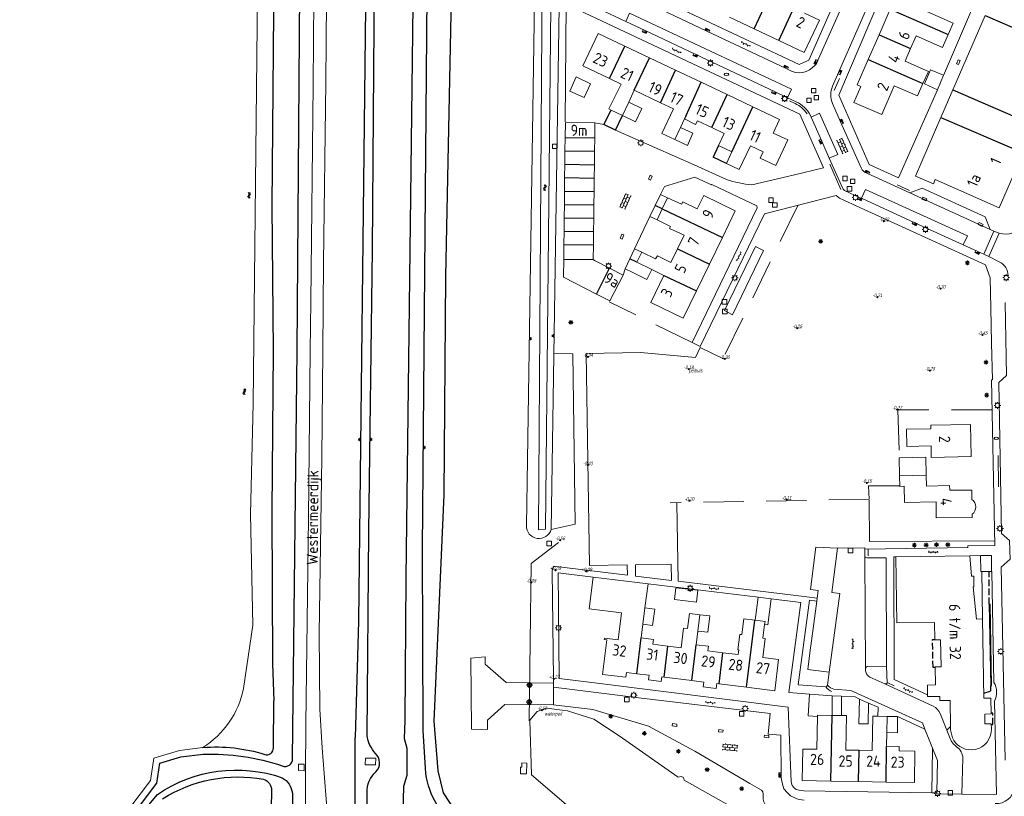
# Model space of a CAD drawing. Extents: x 168769 to 512904, y 516715 to 1559940.
# Tile 69 of 186: x 168872 to 169092, y 519650 to 519824. Entities that reach past the tile are written whole.
import ezdxf
from ezdxf.enums import TextEntityAlignment as Align

# ---------------------------------------------------------------- set-up
doc = ezdxf.new("R2010")
doc.units = 0
doc.header["$MEASUREMENT"] = 0
doc.linetypes.add('LP', pattern=[14, 9, -5])
doc.linetypes.add('OVERBOUW', pattern=[2, 1.5, -0.5])
doc.layers.get('0').update_dxf_attribs({"linetype": 'CONTINUOUS'})
for name, color, linetype, lineweight in [('+Overig_opstal_BWT', 4, 'CONTINUOUS', 0), ('B01_HOOFDGEBOUW', 10, 'CONTINUOUS', 0), ('B02_bijgebouw', 12, 'CONTINUOUS', 0), ('B07_scheidingsmuur', 14, 'CONTINUOUS', 25), ('B51_Luifel', 7, 'OVERBOUW', 25), ('H01_HOOGTEPUNT', 7, 'CONTINUOUS', 18), ('H01_SYMBOOL', 7, 'CONTINUOUS', 18), ('Q04_wegmarkering', 7, 'CONTINUOUS', 0), ('Q21_LANTAARNPAAL', 7, 'CONTINUOUS', 18), ('Q23_kolk', 7, 'CONTINUOUS', 18), ('Q26_BOOM', 7, 'CONTINUOUS', 18), ('Q28_rioolput', 7, 'CONTINUOUS', 18), ('Q92_BRANDKRAAN', 7, 'CONTINUOUS', 0), ('Q97_TROTTOIRKOLK', 7, 'CONTINUOUS', 0), ('S02_symb_open_verh', 7, 'CONTINUOUS', 13), ('T01_Muur', 10, 'CONTINUOUS', 0), ('T02_RASTER', 34, 'CONTINUOUS', 0), ('T03_HEK', 34, 'CONTINUOUS', 0), ('T09_INSTEEKSLOOT', 72, 'CONTINUOUS', 0), ('T51_CULTUURSCHEIDING', 3, 'CONTINUOUS', 0), ('V00_kant_verharding', 252, 'CONTINUOUS', 0), ('V04_Kant_op_inrit', 254, 'CONTINUOUS', 13), ('V11_VERKEERSDREMPEL', 7, 'CONTINUOUS', 0), ('W00_KANT_WATER', 140, 'CONTINUOUS', 0)]:
    doc.layers.add(name, color=color, linetype=linetype, lineweight=lineweight)
for name, color, linetype in [('B11_dakrand_hoofdgebouw', 20, 'CONTINUOUS'), ('Q22_Paal_steen', 32, 'CONTINUOUS'), ('S04_Talud', 7, 'CONTINUOUS'), ('S05_Water', 132, 'CONTINUOUS'), ('T20_TALUD', 34, 'CONTINUOUS'), ('Z02_Huisnummer', 253, 'CONTINUOUS'), ('Z06_STRAATNAAM', 7, 'CONTINUOUS')]:
    doc.layers.add(name, color=color, linetype=linetype)
doc.styles.add('ISOCP', font='isocp.shx', dxfattribs={"height": 1.8})
doc.styles.get("Standard").update_dxf_attribs({"font": 'ISOB.SHX'})

# ---------------------------------------------------------------- blocks, each defined once
blk = doc.blocks.new('Q26')
at = {"color": 0}
for p, q in [((-1, 0), (1, 0)), ((-0.7, 0.7), (0.7, -0.7)), ((0.7, 0.7), (-0.7, -0.7)), ((0, 1), (0, -1))]:
    blk.add_line(p, q, dxfattribs=at)
blk = doc.blocks.new('Q21')
at = {"color": 0}
for points in [[(-1.5, 0), (-1, 0)], [(-1.06, 1.06), (-0.71, 0.71)], [(0, 1.5), (0, 1)], [(1.06, 1.06), (0.71, 0.71)], [(1.5, 0), (1, 0)], [(-1.06, -1.06), (-0.71, -0.71)], [(0, -1.5), (0, -1)], [(1.06, -1.06), (0.71, -0.71)]]:
    blk.add_lwpolyline(points, dxfattribs=at)
blk.add_circle((0, 0), 1, dxfattribs=at)
blk = doc.blocks.new('Q28')
at = {"color": 0}
blk.add_lwpolyline([(1, 1), (1, -1), (-1, -1), (-1, 1)], close=True, dxfattribs=at)
blk = doc.blocks.new('Q97')
blk.add_hatch(color=256).paths.add_polyline_path([(-1, 1), (-1, 0), (1, 1)])
blk.add_line((1, 1), (-1, 0))
at = {"color": 0}
for points in [[(-1, 0), (-1, 1), (1, 1), (1, 0), (-1, 0)], [(0, 0.8), (0, 1)]]:
    blk.add_lwpolyline(points, dxfattribs=at)
blk = doc.blocks.new('Q23')
at = {"color": 0}
blk.add_lwpolyline([(0.99, -0.5), (-0.99, -0.5), (-0.99, 0.5), (0.99, 0.5), (0.99, -0.5)], dxfattribs=at)
blk = doc.blocks.new('Q92')
at = {"color": 0}
blk.add_ellipse((0, 0), major_axis=(-0.991, 0), ratio=0.499983, start_param=1.570796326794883, end_param=7.853981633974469, dxfattribs=at)
blk = doc.blocks.new('S04')
at = {"color": 0}
for p, q in [((0, 0.5), (0.5, 0.5)), ((0, 0.25), (1, 0.25)), ((0, 0), (0.5, 0)), ((0, -0.25), (1, -0.25)), ((0, -0.5), (0.5, -0.5))]:
    blk.add_line(p, q, dxfattribs=at)
blk = doc.blocks.new('S05')
at = {"color": 0}
for p, q in [((0.08, 0.3), (0.38, 0.59)), ((0.11, -0.19), (0.41, 0.09)), ((0.38, 0.59), (0.68, 0.71)), ((0.41, 0.09), (0.71, 0.21)), ((0.68, 0.71), (1.01, 0.62)), ((0.71, 0.21), (1.02, 0.12)), ((1.01, 0.62), (1.33, 0.37)), ((1.02, 0.12), (1.36, -0.12)), ((1.33, 0.37), (1.66, 0.13)), ((1.66, 0.13), (1.97, 0.04)), ((1.97, 0.04), (2.28, 0.16)), ((2.28, 0.16), (2.58, 0.44)), ((1.36, -0.12), (1.68, -0.37)), ((1.68, -0.37), (2, -0.46)), ((2, -0.46), (2.31, -0.33)), ((2.31, -0.33), (2.61, -0.05))]:
    blk.add_line(p, q, dxfattribs=at)
blk = doc.blocks.new('S024')
at = {"color": 0}
for p, q in [((0, 1.2), (6.7, 1.2)), ((0, 0), (6.7, 0)), ((0.2, 1.2), (0.2, 0)), ((1.25, 1.5), (1.25, 1.2)), ((1.25, 0), (1.25, -1.2)), ((2.3, 1.2), (2.3, 0)), ((3.35, 1.5), (3.35, 1.2)), ((3.35, 0), (3.35, -1.2)), ((4.4, 1.2), (4.4, 0)), ((5.45, 1.5), (5.45, 1.2)), ((5.45, 0), (5.45, -1.2)), ((6.5, 1.2), (6.5, 0)), ((0, -1.2), (6.7, -1.2)), ((0.2, -1.2), (0.2, -1.5)), ((2.3, -1.2), (2.3, -1.5)), ((4.4, -1.2), (4.4, -1.5)), ((6.5, -1.2), (6.5, -1.5))]:
    blk.add_line(p, q, dxfattribs=at)
blk = doc.blocks.new('S026')
for p, q in [((0, 0), (4.4, 0)), ((0.2, 0.5), (0.2, 0)), ((1.2, 0), (1.2, -0.5)), ((2.2, 0.5), (2.2, 0)), ((3.2, 0), (3.2, -0.5)), ((4.2, 0.5), (4.2, 0))]:
    blk.add_line(p, q)
blk = doc.blocks.new('Q22')
for points in [[(-0.719, -0.672), (0.702, 0.706)], [(-0.712, 0.671), (0.715, -0.672)]]:
    blk.add_lwpolyline(points)
blk.add_circle((0, 0), 1)
blk = doc.blocks.new('HPUNT')
blk.add_circle((0, 0), 0.267)

msp = doc.modelspace()

# ---------------------------------------------------------------- linework, layer by layer
at = {"layer": '+Overig_opstal_BWT'}
for points in [[(168933.84, 519657.59), (168933.86, 519656.16), (168935.13, 519656.12), (168935.11, 519657.56), (168933.84, 519657.59)], [(168948.8, 519658.95), (168948.77, 519657.44), (168951.09, 519657.42), (168951.11, 519658.93), (168948.8, 519658.95)], [(168983.77, 519657.86), (168983.74, 519656.94), (168983.44, 519656.95), (168983.42, 519655.46), (168984.77, 519655.42), (168984.84, 519657.79), (168983.77, 519657.86)]]:
    msp.add_lwpolyline(points, dxfattribs=at)
at = {"layer": 'B01_HOOFDGEBOUW'}
for points in [[(169075.55, 519828.74), (169074.26, 519825.79), (169080.15, 519823.21), (169079.04, 519820.66)], [(169063.56, 519820.61), (169066.06, 519826.34)], [(169035.65, 519821.93), (169030.16, 519824.52)], [(169046.91, 519825.45), (169050.24, 519823.88)], [(169080.08, 519808.33), (169087.26, 519824.9)], [(169041.18, 519819.34), (169035.65, 519821.93)], [(169050.24, 519823.88), (169046.85, 519816.67), (169041.18, 519819.34)], [(169003.36, 519810.8), (168997.36, 519813.64), (169000.8, 519820.89), (169006.74, 519818.08)], [(169061.12, 519815.04), (169063.56, 519820.61)], [(169079.04, 519820.66), (169077.77, 519817.76), (169071.85, 519820.35), (169070.6, 519817.5)], [(169006.74, 519818.08), (169012.28, 519815.45)], [(169070.6, 519817.5), (169069.37, 519814.7), (169074.58, 519812.42)], [(169012.28, 519815.45), (169018.11, 519812.69)], [(169064.15, 519802.75), (169057.96, 519805.46), (169059.52, 519809.03), (169058.66, 519809.41), (169061.12, 519815.04)], [(169018.11, 519812.69), (169023.82, 519809.98)], [(169074.58, 519812.42), (169073.38, 519809.68)], [(169005.95, 519809.57), (169003.22, 519804.03)], [(169005.95, 519809.57), (169003.36, 519810.8)], [(169023.82, 519809.98), (169029.63, 519807.23)], [(169064.15, 519802.75), (169066.97, 519809.2)], [(169073.38, 519809.68), (169072.18, 519806.93), (169066.97, 519809.2)], [(169008.87, 519808.19), (169007.62, 519805.55)], [(169014.73, 519805.41), (169008.87, 519808.19)], [(169029.63, 519807.23), (169035.36, 519804.51)], [(169077.4, 519802.15), (169080.08, 519808.33)], [(169007.62, 519805.55), (169006.23, 519802.55)], [(169017.95, 519797.17), (169015.01, 519798.56), (169017.61, 519804.04), (169014.73, 519805.41)], [(169035.36, 519804.51), (169041.34, 519801.68), (169039.9, 519798.65), (169043.2, 519797.09), (169040.48, 519791.35), (169036.97, 519793.02), (169037.65, 519794.43), (169034.81, 519795.78)], [(169003.22, 519804.03), (169003.71, 519803.79)], [(169003.71, 519803.79), (169006.23, 519802.55)], [(169077.4, 519802.15), (169071.67, 519788.98), (169075.72, 519787.32)], [(169020.07, 519801.78), (169019.2, 519799.9), (169017.95, 519797.17)], [(169022.97, 519801.39), (169022.58, 519800.58), (169020.07, 519801.78)], [(169026.23, 519799.85), (169022.97, 519801.39)], [(169028.98, 519798.54), (169026.23, 519799.85)], [(169027.72, 519795.87), (169028.98, 519798.54)], [(169027.72, 519795.87), (169030.66, 519794.47)], [(169034.81, 519795.78), (169032.33, 519790.49)], [(169030.67, 519794.47), (169029.45, 519791.82)], [(169030.66, 519794.47), (169030.67, 519794.47)], [(169095.76, 519794.19), (169090.43, 519781.9)], [(169029.45, 519791.82), (169032.33, 519790.49)], [(169075.72, 519787.32), (169076.11, 519788.28)], [(169090.43, 519781.9), (169076.11, 519788.28)], [(169028.56, 519775.31), (169031.45, 519781.26), (169024.38, 519784.7), (169022.9, 519781.67), (169019.69, 519783.23), (169019.44, 519782.71)], [(169016.3, 519784.18), (169015.14, 519781.72)], [(169019.44, 519782.71), (169016.3, 519784.18)], [(169015.14, 519781.72), (169013.96, 519779.21)], [(169017, 519777.79), (169013.96, 519779.21)], [(169019.99, 519775.79), (169016.77, 519777.29), (169017, 519777.79)], [(169019.99, 519775.79), (169018.51, 519772.74)], [(169025.66, 519769.37), (169028.56, 519775.31)], [(169010.55, 519772), (169009.47, 519769.78)], [(169018.51, 519772.74), (169017.05, 519769.73), (169014.05, 519771.19), (169013.6, 519770.51), (169010.55, 519772)], [(169009.47, 519769.78), (169009.47, 519769.78), (169012.77, 519768.16)], [(169022.74, 519763.36), (169025.66, 519769.37)], [(169015.5, 519766.83), (169012.77, 519768.16)], [(169015.5, 519766.83), (169012.55, 519760.77), (169019.77, 519757.26), (169022.74, 519763.36)], [(169075.2, 519728.72), (169075.24, 519726.15), (169084.11, 519726.32), (169083.98, 519733.49), (169075.1, 519733.32), (169075.11, 519732.53), (169069.73, 519732.43), (169069.8, 519728.62), (169075.2, 519728.72)], [(169068.15, 519722.04), (169074.09, 519722.16)], [(169068.2, 519719.68), (169068.15, 519722.04)], [(169074.14, 519719.73), (169074.09, 519722.16)], [(169068.2, 519719.68), (169069.18, 519719.7)], [(169069.18, 519719.7), (169069.25, 519716.09)], [(169079.34, 519718.84), (169079.32, 519719.84), (169074.14, 519719.73)], [(169079.34, 519718.84), (169084.28, 519718.84)], [(169084.31, 519716.73), (169084.28, 519718.84)], [(169076.29, 519716.23), (169069.25, 519716.09)], [(169076.29, 519716.23), (169076.36, 519712.63)], [(169076.36, 519712.63), (169084.38, 519712.69)], [(169084.38, 519712.69), (169084.37, 519713.46)], [(169067.28, 519703.92), (169083.84, 519704.19)], [(169076.17, 519675.29), (169076.1, 519679.32), (169077.42, 519679.34), (169077.32, 519685.4), (169076, 519685.37), (169075.92, 519689.29), (169067.54, 519689.16), (169067.28, 519703.92)], [(169083.84, 519704.19), (169086.23, 519704.23)], [(169083.84, 519704.19), (169084.25, 519699.64), (169084.77, 519699.64), (169084.77, 519697.19), (169084.57, 519697.19), (169085.3, 519690.02), (169086.65, 519690.04)], [(169086.23, 519704.23), (169086.29, 519700.62), (169086.5, 519700.62)], [(168998.83, 519692.31), (168999.68, 519699.38)], [(168999.68, 519699.38), (169011.96, 519697.92)], [(169086.5, 519700.62), (169086.65, 519690.04)], [(169011.96, 519697.92), (169011.24, 519692.53)], [(169001.77, 519677.67), (169002.72, 519685.37), (169002.17, 519685.43), (169002.21, 519685.73), (169005.29, 519685.35), (169006.04, 519691.43), (168998.83, 519692.31)], [(169010.79, 519688.89), (169011.24, 519692.53)], [(169016.39, 519683.98), (169019.32, 519683.62), (169019.86, 519688.02), (169020.8, 519687.9), (169021.22, 519691.28)], [(169021.22, 519691.28), (169023.53, 519691)], [(169023.53, 519691), (169023.08, 519687.35)], [(169032.21, 519683.14), (169032.01, 519683.16), (169032.44, 519686.61), (169032.88, 519686.56), (169033.37, 519690.1), (169035.81, 519689.78)], [(169086.65, 519690.04), (169087.01, 519672.33), (169088.54, 519672.35), (169088.61, 519668.82), (169087.17, 519668.79), (169087.18, 519666.58), (169088.63, 519666.61), (169088.65, 519665.45)], [(169010.79, 519688.89), (169010.41, 519685.81)], [(169035.81, 519689.78), (169035.92, 519689.76)], [(169035.92, 519689.76), (169038.08, 519689.48)], [(169038.09, 519685.67), (169037.62, 519685.73), (169037.99, 519688.82)], [(169037.99, 519688.82), (169038.08, 519689.48)], [(169010.41, 519685.81), (169013.18, 519685.47), (169013.05, 519684.4), (169016.39, 519683.98)], [(169023.08, 519687.35), (169022.7, 519684.28)], [(169038.09, 519685.67), (169037.59, 519681.44)], [(169022.7, 519684.28), (169025.46, 519683.94), (169025.33, 519682.93), (169028.69, 519682.51)], [(169028.69, 519682.51), (169032.08, 519682.09), (169032.21, 519683.14)], [(169037.59, 519681.44), (169041.11, 519681.01), (169040.25, 519674), (169033.98, 519674.77)], [(169001.77, 519677.67), (169006.97, 519677.03)], [(169009.45, 519677.8), (169007.1, 519678.09), (169006.97, 519677.03)], [(169009.45, 519677.8), (169012.17, 519677.47), (169012.04, 519676.41), (169014.87, 519676.06), (169015, 519677.12), (169015.55, 519677.05)], [(169015.55, 519677.05), (169021.73, 519676.29)], [(169021.73, 519676.29), (169024.43, 519675.95)], [(169024.43, 519675.95), (169024.3, 519674.89), (169027.17, 519674.54), (169027.31, 519675.6), (169027.83, 519675.53)], [(169033.98, 519674.77), (169027.83, 519675.53)], [(169076.17, 519675.29), (169074.39, 519675.26), (169074.41, 519673.06)], [(169079.55, 519665.99), (169079.46, 519671.85), (169077.14, 519671.81), (169077.13, 519672.7), (169074.41, 519672.68), (169074.41, 519673.06)], [(169052.82, 519653.82), (169046.38, 519653.93), (169046.51, 519660.96), (169049.67, 519660.91), (169049.81, 519668.27)], [(169053.05, 519668.49), (169049.81, 519668.54)], [(169049.81, 519668.27), (169049.81, 519668.54)], [(169055.2, 519668.45), (169053.05, 519668.49)], [(169059.09, 519660.69), (169056.12, 519660.74), (169056.27, 519668.44), (169055.2, 519668.45)], [(169063.3, 519668.32), (169062.2, 519668.34), (169062.04, 519660.64), (169059.09, 519660.69)], [(169063.3, 519668.32), (169065.35, 519668.28)], [(169065.31, 519664.64), (169065.35, 519668.28)], [(169079.55, 519665.99), (169079.56, 519665.28)], [(169065.31, 519664.64), (169065.25, 519661.62)], [(169079.95, 519663.51), (169079.56, 519665.28)], [(169065.25, 519661.62), (169068.04, 519661.57), (169068.02, 519660.57), (169071.58, 519660.5), (169071.45, 519653.47), (169065.13, 519653.59)], [(169085.05, 519660.9), (169084.14, 519660.79)], [(169058.96, 519653.7), (169052.82, 519653.82)], [(169065.13, 519653.59), (169058.96, 519653.7)]]:
    msp.add_lwpolyline(points, dxfattribs=at)
for points in [[(169084.37, 519713.46, 0.523379), (169084.31, 519716.73)], [(169084.14, 519660.79, -0.298896), (169079.95, 519663.51)], [(169088.65, 519665.45, -0.366441), (169085.05, 519660.9)]]:
    msp.add_lwpolyline(points, format="xyb", dxfattribs=at)
at = {"layer": 'B02_bijgebouw'}
for points in [[(168994.49, 519808.01), (168995.91, 519811.17)], [(168995.91, 519811.17), (168999.07, 519809.63)], [(169076.6, 519808.33), (169073.7, 519809.63), (169075.09, 519812.77), (169077.97, 519811.54), (169076.6, 519808.33)], [(168999.07, 519809.63), (168997.66, 519806.59), (168994.49, 519808.01)], [(169007.62, 519805.55), (169010.58, 519804.09)], [(169010.58, 519804.09), (169009.11, 519801.12), (169006.23, 519802.55)], [(169000.07, 519800.9), (168993.47, 519800.98), (168993.43, 519797.63)], [(169000.03, 519797.55), (169000.07, 519800.9)], [(169019.2, 519799.9), (169021.97, 519798.59), (169020.75, 519795.86), (169017.95, 519797.17)], [(168993.43, 519797.63), (168993.39, 519794.65)], [(168999.99, 519794.57), (169000.03, 519797.55)], [(168993.39, 519794.65), (168993.36, 519791.65)], [(168999.96, 519791.57), (168999.99, 519794.57)], [(168993.36, 519791.65), (168993.32, 519788.67)], [(168999.92, 519788.59), (168999.96, 519791.57)], [(168993.32, 519788.67), (168993.29, 519785.68)], [(168999.88, 519785.6), (168999.92, 519788.59)], [(168993.29, 519785.68), (168993.25, 519782.7)], [(168999.85, 519782.62), (168999.88, 519785.6)], [(169014.71, 519784.93), (169013.56, 519782.47)], [(169016.3, 519784.18), (169014.71, 519784.93)], [(168993.25, 519782.7), (168993.22, 519779.71)], [(168999.81, 519779.64), (168999.85, 519782.62)], [(169013.56, 519782.47), (169012.38, 519779.96)], [(168993.22, 519779.71), (168993.18, 519776.73)], [(168999.78, 519776.65), (168999.81, 519779.64)], [(169013.96, 519779.21), (169012.38, 519779.96)], [(168993.18, 519776.73), (168993.14, 519773.76)], [(168999.74, 519773.68), (168999.78, 519776.65)], [(168993.14, 519773.76), (168993.1, 519770.49)], [(168999.7, 519770.41), (168999.74, 519773.68)], [(169008.95, 519772.77), (169007.89, 519770.52)], [(169010.55, 519772), (169008.95, 519772.77)], [(168993.1, 519770.49), (168993.06, 519766.41), (169000.42, 519762.66)], [(169003.36, 519768.42), (169000, 519770.13), (168999.7, 519770.41)], [(169007.89, 519770.52), (169006.83, 519768.26)], [(169000.42, 519762.66), (169003.43, 519761.12), (169006.37, 519766.89)], [(169006.37, 519766.89), (169003.36, 519768.42)], [(169008.37, 519767.54), (169006.83, 519768.26)], [(169012.77, 519768.16), (169011.67, 519765.92), (169008.37, 519767.54)], [(169074.01, 519726.21), (169068.07, 519726.09)], [(169068.07, 519726.09), (169068.15, 519722.04)], [(169074.01, 519726.21), (169074.09, 519722.16)], [(169088.71, 519700.66), (169088.65, 519704.26), (169086.23, 519704.23)], [(169086.5, 519700.62), (169088.19, 519700.65)], [(169088.19, 519700.65), (169088.71, 519700.66)], [(169018.15, 519697), (169017.86, 519694.37), (169022.78, 519693.82), (169023.07, 519696.46), (169018.15, 519697)], [(169035.92, 519689.76), (169036.57, 519694.94)], [(169036.57, 519694.94), (169039.48, 519694.56)], [(169037.99, 519688.82), (169038.68, 519688.73), (169039.48, 519694.56)], [(169011.24, 519692.53), (169013.43, 519692.26), (169012.98, 519688.62), (169010.79, 519688.89)], [(169025.79, 519690.72), (169025.34, 519687.07), (169023.08, 519687.35)], [(169023.53, 519691), (169025.79, 519690.72)], [(169047.73, 519668.37), (169048.02, 519673.25)], [(169053.12, 519672.88), (169048.02, 519673.25)], [(169053.05, 519668.49), (169053.12, 519672.88)], [(169055.2, 519672.77), (169053.12, 519672.88)], [(169055.2, 519668.45), (169055.2, 519672.77)], [(169059.22, 519672.15), (169059.04, 519666.59)], [(169061.23, 519671.25), (169059.22, 519672.15)], [(169061.23, 519671.25), (169061.11, 519666.58)], [(169049.81, 519668.27), (169047.73, 519668.37)], [(169065.31, 519664.64), (169067.65, 519664.6), (169067.71, 519668.23)], [(169067.71, 519668.23), (169065.35, 519668.28)], [(169061.11, 519666.58), (169059.04, 519666.59)]]:
    msp.add_lwpolyline(points, dxfattribs=at)
at = {"layer": 'B07_scheidingsmuur'}
for points in [[(169041.18, 519819.34), (169046.37, 519830.72)], [(169035.65, 519821.93), (169039.04, 519829.14)], [(169066.06, 519826.34), (169079.04, 519820.66)], [(169087.26, 519824.9), (169096.04, 519821.09), (169097.74, 519825.02), (169107.32, 519820.86)], [(169063.56, 519820.61), (169070.6, 519817.5)], [(169003.36, 519810.8), (169006.74, 519818.08)], [(169008.87, 519808.19), (169012.28, 519815.45)], [(169061.12, 519815.04), (169073.38, 519809.68)], [(169014.73, 519805.41), (169018.11, 519812.69)], [(169020.44, 519802.59), (169023.82, 519809.98)], [(169026.23, 519799.85), (169029.63, 519807.23)], [(169080.08, 519808.33), (169098.42, 519800.32)], [(169030.66, 519794.47), (169035.36, 519804.51)], [(169020.44, 519802.59), (169020.07, 519801.78)], [(169077.4, 519802.15), (169095.76, 519794.19)], [(168993.43, 519797.63), (169000.03, 519797.55)], [(168993.39, 519794.65), (168999.99, 519794.57)], [(168993.36, 519791.65), (168999.96, 519791.57)], [(168993.32, 519788.67), (168999.92, 519788.59)], [(168993.29, 519785.68), (168999.88, 519785.6)], [(168993.25, 519782.7), (168999.85, 519782.62)], [(169015.14, 519781.72), (169013.56, 519782.47)], [(169015.14, 519781.72), (169028.56, 519775.31)], [(168993.22, 519779.71), (168999.81, 519779.64)], [(168993.18, 519776.73), (168999.78, 519776.65)], [(168993.14, 519773.76), (168999.74, 519773.68)], [(169018.51, 519772.74), (169025.66, 519769.37)], [(168993.1, 519770.49), (168999.7, 519770.41)], [(169009.47, 519769.78), (169007.89, 519770.52)], [(169000.42, 519762.66), (169003.36, 519768.42)], [(169015.5, 519766.83), (169022.74, 519763.36)], [(169033.98, 519674.77), (169035.81, 519689.78)], [(169009.45, 519677.8), (169010.41, 519685.81)], [(169015.55, 519677.05), (169016.39, 519683.98)], [(169021.73, 519676.29), (169022.7, 519684.28)], [(169027.83, 519675.53), (169028.69, 519682.51)], [(169052.82, 519653.82), (169053.05, 519668.49)], [(169065.13, 519653.59), (169065.25, 519661.62)], [(169058.96, 519653.7), (169059.09, 519660.69)]]:
    msp.add_lwpolyline(points, dxfattribs=at)
at = {"layer": 'B11_dakrand_hoofdgebouw'}
for points in [[(169002.1, 519800.54), (169003.71, 519803.79)], [(169004.71, 519799.25), (169006.23, 519802.55)], [(169004.71, 519799.25), (169002.1, 519800.54)], [(169027.72, 519795.87), (169026.47, 519793.23)], [(169029.45, 519791.82), (169026.47, 519793.23)]]:
    msp.add_lwpolyline(points, dxfattribs=at)
at = {"layer": 'B51_Luifel'}
for points in [[(169088.19, 519693.37), (169088.19, 519700.65)], [(169076.1, 519679.22), (169075.62, 519679.2), (169075.51, 519685.48), (169076, 519685.48)], [(169086.99, 519673.45), (169088.55, 519673.94), (169088.51, 519675.12)], [(169088.63, 519666.47), (169089.02, 519666.47), (169089, 519668.96), (169088.61, 519668.96)]]:
    msp.add_lwpolyline(points, dxfattribs=at)
at = {"layer": 'Q04_wegmarkering'}
for points in [[(169006.97, 519823.57), (169007.84, 519825.46), (169044.01, 519808.42), (169043.12, 519806.53)], [(169048.36, 519802.21), (169050.27, 519803.06), (169054.35, 519793.82), (169052.45, 519792.99)], [(169059.61, 519784.07), (169060.54, 519786.06), (169083.29, 519775.66), (169082.37, 519773.67)], [(169088.41, 519777.08), (169070.43, 519785.28)], [(169054.29, 519705.86), (169053.04, 519695.97), (169054.77, 519695.74), (169052.45, 519678.15)], [(169060.5, 519679.04), (169060.42, 519704.06)]]:
    msp.add_lwpolyline(points, dxfattribs=at)
at = {"layer": 'T01_Muur'}
msp.add_lwpolyline([(169088.51, 519675.12), (169088.72, 519675.13), (169088.4, 519693.37), (169088.19, 519693.37), (169088.51, 519675.12)], dxfattribs=at)
at = {"layer": 'T02_RASTER'}
for points in [[(168993.65, 519827.42), (168993.41, 519801.18)], [(169061.33, 519716.6), (169061.43, 519707.33), (169089.37, 519707.5)], [(168985.82, 519702.41), (168985.4, 519667.25)], [(169075.54, 519661.08), (169075.32, 519651.18)]]:
    msp.add_lwpolyline(points, dxfattribs=at)
at = {"layer": 'T03_HEK', "linetype": 'LP'}
for points in [[(169045.39, 519782.47), (169028.8, 519748.36)], [(169021.78, 519751.84), (169003.27, 519760.93)], [(169088.72, 519736.79), (169067.77, 519736.79), (169068.07, 519726.09)], [(169061.24, 519719.77), (169061.36, 519716.81), (169016.88, 519716)], [(169061.24, 519719.77), (169068.16, 519719.77)], [(168985.82, 519702.41), (168991.91, 519707.17)]]:
    msp.add_lwpolyline(points, dxfattribs=at)
at = {"layer": 'T03_HEK'}
msp.add_lwpolyline([(168998.88, 519701.96), (168998.47, 519725.47), (168998.14, 519749.36), (169010.26, 519749.59), (169022.57, 519748.5), (169023.58, 519750.71), (169028.79, 519748.21)], dxfattribs=at)
at = {"layer": 'T09_INSTEEKSLOOT'}
msp.add_lwpolyline([(168992.76, 519870.8), (168990.31, 519710.07, -0.888399), (168984.77, 519710.92), (168987.15, 519867.3), (168988.27, 519868.87), (168988.41, 519871.88), (168986.87, 519873.81), (168987.38, 519956.46), (168988.79, 519959.37), (168988.93, 519962.87), (168987.99, 519964.73), (168988.64, 520013.9), (168989.07, 520088.76), (168988.93, 520111.98, -0.7782), (168996.84, 520112.03), (168996.76, 520095.95), (168995.61, 520092.74), (168994.54, 520089.78), (168994.4, 520074.06), (168993.89, 520011.6), (168993.57, 519961.75), (168992.57, 519897.52)], format="xyb", close=True, dxfattribs=at)
at = {"layer": 'T20_TALUD'}
for p, q in [((168968.82, 519871.61), (168966.66, 519766.58)), ((168966.66, 519766.58), (168966.3, 519717.82)), ((168966.3, 519717.82), (168964.1, 519667.22)), ((168964.1, 519667.22), (168965, 519656.14)), ((168965, 519656.14), (168966.16, 519651.17)), ((168966.16, 519651.17), (168968.89, 519647.06))]:
    msp.add_line(p, q, dxfattribs=at)
for points in [[(168935.04, 520500), (168929.17, 519929.78), (168927.92, 519782.34)], [(168932.54, 519658.88), (168933.56, 519750), (168934.55, 519880.62)], [(168949.33, 519872.66), (168947.29, 519689.54), (168946.54, 519663.55)], [(168949.22, 519664.02), (168949.55, 519709.62), (168950.41, 519772.64), (168951.14, 519872.56)], [(168960.21, 519872.07), (168959.39, 519827.18), (168957.81, 519699.25), (168957.64, 519667.39)], [(168961.59, 519705.68), (168962.82, 519856.12)], [(168927.92, 519782.34), (168928.17, 519750), (168927.86, 519714.08), (168928.03, 519680.03), (168928.34, 519671.76)], [(168961.7, 519665.09), (168961.59, 519705.68)], [(168928.25, 519661.23), (168928.34, 519671.76)], [(168957.64, 519667.39), (168957.43, 519663.35), (168958.03, 519661.14), (168958.04, 519655.07), (168957.31, 519652.61), (168955.96, 519601.29), (168955.96, 519601.29)], [(168945.73, 519570.83), (168946.45, 519609.9), (168946.54, 519663.55)], [(168873.27, 519613.66), (168888.84, 519635.6), (168902.18, 519653.37), (168902.88, 519657.81), (168907.54, 519659.2), (168912.55, 519659.82)], [(168892.63, 519639.3), (168902.36, 519650.85)], [(168927.84, 519651.78), (168926.31, 519571.24), (168929.29, 519550.06)], [(168932.5, 519651.13), (168932.02, 519570.34), (168932.73, 519547.22)], [(168948.46, 519585.92), (168949.17, 519651.24)]]:
    msp.add_lwpolyline(points, dxfattribs=at)
for points in [[(168951.05, 519659.99, -0.160005), (168949.22, 519664.02)], [(168999.01, 519641.88), (168995.25, 519645.07, 0.311607), (168972.49, 519643.04, -0.360128), (168969.87, 519643.36, -0.217361), (168962.32, 519655.49), (168961.7, 519665.09)], [(168912.47, 519661.31, -0.097973), (168926.31, 519659.77)], [(168912.55, 519659.82, -0.088722), (168930.21, 519657.23)], [(168926.31, 519659.77, 0.52511), (168928.25, 519661.23)], [(168951.14, 519655.9, 0.427104), (168951.05, 519659.99)], [(168930.21, 519657.23, 0.573463), (168932.54, 519658.88)], [(168902.36, 519650.85, -0.237684), (168930.22, 519654.56)], [(168903.5, 519649.88, -0.187993), (168926.03, 519654.22)], [(168949.17, 519651.24, -0.211971), (168951.14, 519655.9)], [(168926.03, 519654.22, -0.32902), (168927.84, 519651.78)], [(168930.22, 519654.56, -0.228763), (168932.5, 519651.13)]]:
    msp.add_lwpolyline(points, format="xyb", dxfattribs=at)
at = {"layer": 'T51_CULTUURSCHEIDING'}
for points in [[(169030.82, 519757.98), (169037.74, 519772.42), (169035.93, 519773.32), (169029.01, 519758.97), (169030.82, 519757.98)], [(168990.91, 519749.47), (168995.14, 519749.32), (168995.67, 519711.26), (168990.31, 519710.07)]]:
    msp.add_lwpolyline(points, dxfattribs=at)
at = {"layer": 'V00_kant_verharding'}
for p, q in [((168937.11, 519809.4), (168937.46, 519849.9)), ((169045.86, 519802.85), (168995.38, 519826.62)), ((168936.58, 519761.02), (168937.11, 519809.4)), ((169051.18, 519790.9), (169045.86, 519802.85)), ((169087.32, 519769.17), (169057.61, 519782.77)), ((169088.41, 519766.31), (169087.32, 519769.17)), ((168936.46, 519750), (168936.58, 519761.02)), ((168936.06, 519712.66), (168936.46, 519750)), ((168935.46, 519666.56), (168936.06, 519712.66)), ((168990.56, 519700.82), (168990.81, 519701.81)), ((168990.84, 519676.7), (168990.56, 519700.82)), ((168935.42, 519655.4), (168935.46, 519666.56)), ((168935.39, 519643.36), (168935.42, 519655.4))]:
    msp.add_line(p, q, dxfattribs=at)
for points in [[(168939.11, 519661.24), (168938.65, 519669.86), (168938.47, 519686.81), (168939.07, 519726.05), (168939.27, 519750), (168939.43, 519769.71), (168939.93, 519809.96), (168940.34, 519855.63), (168940.55, 519872.11)], [(169053.16, 519809.08), (169074.4, 519857.5)], [(169018.61, 519848.84), (169011.42, 519832.33), (169012.4, 519829.66), (169045.72, 519813.93), (169047.84, 519814.91)], [(169077.95, 519811.5), (169089.77, 519839.23), (169092.35, 519839.08), (169096.43, 519848.51)], [(169055.26, 519831.69), (169047.84, 519814.91)], [(169057.61, 519832.32), (169049.68, 519814.42)], [(169045.04, 519805.61), (169043.12, 519806.53), (169040.19, 519807.9), (169022.61, 519816.23), (169011.32, 519821.53), (169006.97, 519823.57), (169000.93, 519826.42), (168996.4, 519828.53)], [(169063.9, 519829.03), (169054.54, 519807.08), (169061.39, 519791.63), (169067.91, 519788.62), (169076.6, 519808.33)], [(169044.16, 519812.41), (169042.68, 519813.14), (169025.09, 519821.43), (169013.79, 519826.76), (169012.7, 519827.3)], [(169059.53, 519790.84), (169054.98, 519801.11), (169053.15, 519805.26)], [(169055.44, 519786.24), (169052.45, 519792.99), (169050.76, 519796.81), (169048.36, 519802.21), (169048.21, 519802.57)], [(169002.1, 519800.54), (169000.07, 519800.9)], [(169090.43, 519776.27), (169089.23, 519776.71), (169088.41, 519777.08), (169087.26, 519779.91), (169073.2, 519786.33), (169070.43, 519785.28), (169060.85, 519789.66)], [(169015.62, 519786.7), (169014.71, 519784.93)], [(169015.62, 519786.7), (169022.43, 519788.79)], [(169021.78, 519751.84), (169036.35, 519781.91), (169036.23, 519782.38), (169026.18, 519787.14), (169026.13, 519787.06), (169022.43, 519788.79)], [(169053.95, 519784.69), (169037.97, 519780.55), (169023.58, 519750.97)], [(169053.95, 519784.69), (169054.7, 519784.11)], [(169090.4, 519769.87), (169088.1, 519771.03), (169086.94, 519771.56), (169085.64, 519772.17), (169082.37, 519773.67), (169071.59, 519778.6), (169059.61, 519784.06), (169059.34, 519784.18), (169055.87, 519785.79)], [(169057.61, 519782.77), (169054.7, 519784.11)], [(169012.38, 519779.96), (169008.95, 519772.77)], [(169006.83, 519768.26), (169006.37, 519766.89)], [(169088.41, 519766.31), (169088.55, 519759.57)], [(169091.72, 519760.77), (169092.05, 519744.48), (169090.3, 519742.86), (169090.93, 519709.18), (169092.74, 519707.55), (169092.82, 519703.43), (169090.87, 519701.65), (169091.73, 519658.49)], [(169088.55, 519759.57), (169088.71, 519751.67)], [(169023.58, 519750.97), (169021.78, 519751.84)], [(169088.71, 519751.67), (169088.88, 519743.49)], [(169060.41, 519705.68), (169083.41, 519706.05), (169083.4, 519706.36), (169089.4, 519706.46), (169088.72, 519743.49), (169088.88, 519743.49)], [(169018.67, 519698.46), (169018.39, 519716.02)], [(169060.41, 519705.68), (169060.41, 519705.94), (169054.29, 519705.86), (169049.45, 519706.06), (169048.23, 519696.61), (169049.97, 519696.4), (169049.74, 519694.68)], [(169060.42, 519704.06), (169060.41, 519705.68)], [(169065.26, 519679.49), (169065.16, 519703.74), (169060.84, 519703.67)], [(169074.41, 519673.06), (169066.97, 519676.48), (169066.87, 519703.92), (169067.28, 519703.92)], [(168990.81, 519701.81), (169007.35, 519699.82)], [(168998.88, 519701.96), (169007.31, 519702.11)], [(169007.31, 519702.11), (169007.35, 519699.82)], [(169009.11, 519702.14), (169017.11, 519702.28)], [(169009.11, 519702.14), (169009.15, 519699.6)], [(169017.11, 519702.28), (169017.16, 519698.64)], [(168991.87, 519700.36), (168992.11, 519676.74), (169000, 519675.75), (169043.23, 519670.34), (169043.94, 519653.65)], [(168999.68, 519699.38), (168991.87, 519700.36)], [(169009.15, 519699.6), (169017.16, 519698.64)], [(169088.71, 519700.66), (169088.78, 519700.62), (169089.24, 519675.86)], [(169011.96, 519697.92), (169036.57, 519694.94)], [(169018.67, 519698.46), (169047.42, 519695)], [(169048.02, 519673.25), (169043.42, 519673.61), (169046.07, 519693.7), (169039.48, 519694.56)], [(169047.42, 519695), (169049.74, 519694.68)], [(169049.74, 519694.68), (169049.66, 519694.05)], [(169048.03, 519694.26), (169045.52, 519675.32)], [(169049.66, 519694.05), (169048.33, 519684.03), (169048.28, 519683.7), (169047.64, 519678.78), (169052.45, 519678.15), (169052.07, 519675.23)], [(169048.03, 519694.26), (169049.66, 519694.05)], [(168990.81, 519670.85), (168979.98, 519670.92), (168976.1, 519667.41), (168976.05, 519665.31), (168972.54, 519665.39), (168972.32, 519681.29), (168975.54, 519681.58), (168975.53, 519679.92), (168980.26, 519675.85), (168990.84, 519675.69)], [(169060.54, 519678.44), (169060.5, 519679.04)], [(169060.91, 519679.4), (169065.26, 519679.49)], [(169065.34, 519675.71), (169065.26, 519679.49)], [(169012.05, 519666.12), (168999.63, 519669.78), (168990.81, 519670.85), (168990.83, 519674.77), (168990.84, 519676.7)], [(169064.85, 519675.53), (169061.52, 519677.05)], [(169009.89, 519672.42), (168990.83, 519674.77)], [(169051.69, 519674.9), (169045.52, 519675.32)], [(169075.67, 519670.55), (169064.85, 519675.53)], [(169046.81, 519649.57), (169045.82, 519649.71), (169045.17, 519649.86), (169043.8, 519650.49), (169043, 519651.28), (169042.3, 519652.09), (169041.98, 519653.15), (169041.71, 519654.54), (169041.65, 519664.05), (169038.76, 519664.29), (169039.23, 519668.93), (169009.89, 519672.42), (169009.89, 519672.42)], [(169053.45, 519674.34), (169057.27, 519674.09), (169073.26, 519666.81), (169073.82, 519665.38)], [(169059.22, 519672.15), (169058.19, 519672.61), (169055.2, 519672.77)], [(169063.3, 519668.32), (169063.34, 519670.31), (169061.23, 519671.25)], [(169089.33, 519671.66), (169089.79, 519650.78), (169082.09, 519650.91)], [(169067.71, 519668.23), (169073.82, 519665.38)], [(169078.71, 519665.16), (169077.18, 519668.92)], [(169012.05, 519666.12), (169012.05, 519666.12), (169022.41, 519660.5), (169034.66, 519653.26), (169037.28, 519651.75), (169037.6, 519651.4), (169037.66, 519650.87), (169037.67, 519649.77), (169037.82, 519649.18), (169038.34, 519648.11), (169039.26, 519646.97), (169039.95, 519646.29), (169040.64, 519645.73), (169041.62, 519645.45)], [(169079.55, 519665.99), (169078.71, 519665.16)], [(169076.6, 519658.45), (169073.82, 519665.38)], [(169078.71, 519665.16), (169079.42, 519663.35)], [(168942.7, 519614.22), (168940.58, 519643.08), (168939.11, 519661.24)], [(169076.6, 519658.45), (169076.45, 519651.16)], [(169082.28, 519658.93), (169082.09, 519650.91)], [(169043.94, 519653.65), (169044.15, 519652.83)], [(169044.15, 519652.83), (169044.55, 519652.37)], [(169044.55, 519652.37), (169045.02, 519651.94)], [(169045.02, 519651.94), (169045.73, 519651.76), (169046.77, 519651.66), (169075.32, 519651.18)], [(169075.32, 519651.18), (169076.45, 519651.16)], [(169076.45, 519651.16), (169076.44, 519650.97)], [(169082.09, 519650.91), (169076.44, 519650.97)]]:
    msp.add_lwpolyline(points, dxfattribs=at)
for points in [[(169049.68, 519814.42, -0.364201), (169044.16, 519812.41)], [(169053.15, 519805.26, -0.185486), (169053.16, 519809.08)], [(169048.21, 519802.57, 0.173494), (169045.04, 519805.61)], [(169051.18, 519790.9), (169044.38, 519789.22), (169035.13, 519787.05, -0.054444), (169029.49, 519788.26), (169022.26, 519791.5), (169004.71, 519799.25)], [(169060.85, 519789.66, -0.20032), (169059.53, 519790.84)], [(169055.87, 519785.79, -0.133502), (169055.44, 519786.24)], [(169095.75, 519778.24, -0.343788), (169090.43, 519776.27)], [(169090.4, 519769.87, -0.305738), (169092.38, 519766.73)], [(169060.84, 519703.67, -0.386418), (169060.42, 519704.06)], [(169060.5, 519679.04, -0.265806), (169060.91, 519679.4)], [(169061.52, 519677.05, -0.239453), (169060.54, 519678.44)], [(169052.07, 519675.23, -0.262378), (169051.69, 519674.9)], [(169052.07, 519675.23, 0.142883), (169053.45, 519674.34)], [(169064.85, 519675.53, 0.265749), (169065.34, 519675.71)], [(169089.24, 519675.86, -0.251428), (169089.33, 519671.66)], [(169077.18, 519668.92, 0.180667), (169075.67, 519670.55)], [(169079.42, 519663.35, 0.140639), (169080.9, 519661.5)], [(169080.9, 519661.5, -0.233665), (169082.28, 519658.93)], [(169089.53, 519648.78, 0.390535), (169093.83, 519652.32)]]:
    msp.add_lwpolyline(points, format="xyb", dxfattribs=at)
at = {"layer": 'V04_Kant_op_inrit'}
for points in [[(169053.56, 519808.14), (169054.71, 519810.8)], [(169044.83, 519805.22), (169043.53, 519805.86)], [(169055.01, 519786.05), (169052.56, 519791.65)], [(169067.59, 519787.08), (169070.33, 519785.83)], [(169090.17, 519726.56), (169090.28, 519719.57)], [(169061.15, 519705.65), (169061.15, 519704.13)], [(169066.94, 519675.11), (169065.39, 519675.82)]]:
    msp.add_lwpolyline(points, dxfattribs=at)
for points in [[(169047.48, 519802.97, 0.140767), (169044.83, 519805.22)], [(169053.04, 519673.83, -0.151992), (169051.67, 519674.88)]]:
    msp.add_lwpolyline(points, format="xyb", dxfattribs=at)
at = {"layer": 'V11_VERKEERSDREMPEL'}
for points in [[(169086.94, 519771.56), (169089.23, 519776.71)], [(169090.43, 519776.27), (169088.1, 519771.03)]]:
    msp.add_lwpolyline(points, dxfattribs=at)
at = {"layer": 'W00_KANT_WATER'}
for points in [[(168929.47, 520280.95), (168923.7, 519738.14)], [(168921.56, 519674.52), (168923.66, 519688.69), (168923.15, 519713.45), (168923.7, 519738.14)], [(168871.56, 519613.84), (168887.63, 519636.49), (168900.76, 519653.97), (168901.55, 519658.97), (168907.23, 519660.68), (168912.45, 519661.32), (168912.47, 519661.32)]]:
    msp.add_lwpolyline(points, dxfattribs=at)
msp.add_lwpolyline([(168988.48, 519866.86), (168989.52, 519868.82), (168989.64, 519871.79), (168988.46, 519874.05), (168989.45, 519957.82), (168990.54, 519959.76), (168990.57, 519962.79), (168989.46, 519964.68), (168991.46, 520112.66), (168993.43, 520112.64), (168992.16, 520020.93), (168990.66, 519870.94), (168989.06, 519710.14), (168987.44, 519709.95)], close=True, dxfattribs=at)
msp.add_lwpolyline([(168912.47, 519661.31, 0.205408), (168921.56, 519674.52)], format="xyb", dxfattribs=at)
msp.add_lwpolyline([(169019.33, 519654.87), (169018.68, 519654.72), (169005.47, 519663.89), (168999.82, 519667.62), (168993.97, 519669.52), (168989.28, 519670.11), (168987.15, 519669.37), (168985.57, 519667.45), (168985.94, 519655.24), (169006.61, 519637.5), (169019.76, 519628.98), (169038.42, 519620.48, 0.135143), (169066.32, 519616.78, 0.222748), (169076.03, 519623.14), (169077.84, 519627.98), (169077.98, 519628.62), (169076.98, 519629.62), (169043.52, 519641.7), (169032.98, 519646.71), (169020.04, 519653.99), (169019.85, 519654.63)], format="xyb", close=True, dxfattribs=at)

# ---------------------------------------------------------------- block references
at = {"layer": 'H01_SYMBOOL', "color": 2, "xscale": 0.5, "yscale": 0.5, "zscale": 0.5}
for p in [(169064.65, 519778.94), (169077.29, 519763.87), (169063.18, 519761.97), (169045.28, 519755.03), (169086.67, 519753.54), (168998.51, 519748.62), (169029.08, 519748.17), (169021.04, 519745.88), (169074.92, 519745.54), (169067.59, 519736.87), (168998.49, 519724.4), (169060.83, 519720.44), (169021.19, 519716.48), (169042.89, 519716.74), (168992.28, 519707.66), (168991.26, 519700.97), (168998.18, 519700.68), (168985.84, 519698.21), (168990.93, 519676.66), (168988.23, 519669.67)]:
    msp.add_blockref('HPUNT', p, dxfattribs=at)
at = {"layer": 'Q21_LANTAARNPAAL', "xscale": 0.5, "yscale": 0.5}
for p in [(169025.9, 519814.29), (169042.47, 519806.33), (169010.34, 519796.45), (169058.3, 519784.23), (169073.94, 519777.12), (169003.12, 519768.92), (169031.32, 519766.28), (169091.97, 519766.32), (169090.02, 519737.78), (169090.58, 519710.25), (169021.35, 519696.89), (168991.94, 519688.05), (169090.77, 519682.79), (169008.75, 519673), (169033.65, 519670.03), (169076.61, 519651.06)]:
    msp.add_blockref('Q21', p, dxfattribs=at)
at = {"layer": 'Q22_Paal_steen', "xscale": 0.5, "yscale": 0.5, "zscale": 0.5}
for p in [(168985.47, 519675.28), (168985.41, 519671.48)]:
    msp.add_blockref('Q22', p, dxfattribs=at)
at = {"layer": 'Q23_kolk'}
for p, xscale, yscale, rotation in [((169081.28, 519814.48), 0.5, 0.5, 66.42242229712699), ((169012.47, 519788.65), 0.4999999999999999, 0.4999999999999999, 245.438424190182), ((169073.71, 519783.91), 0.4999999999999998, 0.4999999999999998, 155.4089994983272), ((169086.27, 519778.2), 0.4999999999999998, 0.4999999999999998, 155.5370731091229), ((169006.13, 519775.51), 0.4999999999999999, 0.4999999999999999, 245.438424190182), ((169017.89, 519666.35), 0.5, 0.5, 171.8333569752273), ((169028.23, 519665.03), 0.4999999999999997, 0.4999999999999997, 172.6986237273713), ((169038.45, 519663.78), 0.5, 0.5, 173.0459993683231)]:
    msp.add_blockref('Q23', p, dxfattribs=dict(at, xscale=xscale, yscale=yscale, rotation=rotation))
at = {"layer": 'Q26_BOOM', "xscale": 0.5, "yscale": 0.5}
for p in [(169050.52, 519774.43), (169083.3, 519769.62), (168994.7, 519756.32), (169087.47, 519747.42), (169087.62, 519740.07), (169071.46, 519706.54), (169074.1, 519706.57), (169076.4, 519706.64), (169078.93, 519706.64), (169003.62, 519668.3), (169011.12, 519664.47), (169018.72, 519660.47), (169025.15, 519656.38), (169032.87, 519652.1)]:
    msp.add_blockref('Q26', p, dxfattribs=at)
at = {"layer": 'Q28_rioolput', "xscale": 0.5, "yscale": 0.5}
for p in [(169048.95, 519808.09), (169049.53, 519806.55), (169047.92, 519805.96), (168991.07, 519795.66), (169055.94, 519788.47), (169056.97, 519786.18), (169057.65, 519787.86), (169039.41, 519783.64), (169040.28, 519782.55), (169029.02, 519760.92), (169029.09, 519758.77), (168989.85, 519706.91), (169057.17, 519705.35), (169007.2, 519672.04), (169032.86, 519668.84), (169079.5, 519651.19)]:
    msp.add_blockref('Q28', p, dxfattribs=at)
at = {"layer": 'Q92_BRANDKRAAN', "xscale": 0.5, "yscale": 0.5}
for p in [(169029.47, 519811.74), (169089.76, 519730.4)]:
    msp.add_blockref('Q92', p, dxfattribs=at)
at = {"layer": 'Q97_TROTTOIRKOLK'}
for p, xscale, yscale, rotation in [((169025.09, 519821.43), 0.4999999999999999, 0.4999999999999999, 334.7165198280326), ((169011.32, 519821.53), 0.5, 0.5, 154.8446275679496), ((169022.61, 519816.23), 0.4999999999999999, 0.4999999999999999, 154.6647230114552), ((169042.68, 519813.14), 0.5, 0.5, 334.0758144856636), ((169049.68, 519814.42), 0.5, 0.5, 66.19057930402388), ((169054.58, 519812.32), 0.4999999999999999, 0.4999999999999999, 246.3626089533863), ((169040.19, 519807.9), 0.5, 0.5, 154.972721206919), ((169054.98, 519801.11), 0.4999999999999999, 0.4999999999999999, 293.8984778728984), ((169050.76, 519796.81), 0.5, 0.5, 113.8752808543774), ((169060.85, 519789.66), 0.5, 0.5, 335.4089995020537), ((169059.34, 519784.18), 0.4999999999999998, 0.4999999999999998, 155.5370731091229), ((169071.59, 519778.6), 0.4999999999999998, 0.4999999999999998, 155.4089994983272), ((169085.64, 519772.17), 0.4999999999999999, 0.4999999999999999, 154.7165198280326), ((169041.66, 519655.18), 0.5, 0.5, 90.68923928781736)]:
    msp.add_blockref('Q97', p, dxfattribs=dict(at, xscale=xscale, yscale=yscale, rotation=rotation))
at = {"layer": 'S02_symb_open_verh'}
for name, p, xscale, yscale, rotation in [('S026', (169017.31, 519817.48), 0.5, 0.5, 334.9041417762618), ('S026', (169032.77, 519818.94), 0.5, 0.5, 335.259331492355), ('S024', (169054.69, 519797.28), 0.4999999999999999, 0.4999999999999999, 293.7104008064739), ('S024', (169006.18, 519781.84), 0.5, 0.5, 66.27530355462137), ('S026', (169031.8, 519770.09), 0.5, 0.5, 63.22076783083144), ('S026', (169074.55, 519704.99), 0.5, 0.5, 359.6511811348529), ('S026', (169025.58, 519696.96), 0.5, 0.5, 353.5470075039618), ('S026', (169057.69, 519683.4), 0.4999999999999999, 0.4999999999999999, 89.0369891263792), ('S026', (169069.02, 519674.52), 0.5, 0.5, 335.1955861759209), ('S026', (169024.76, 519671.46), 0.5, 0.5, 353.5470075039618), ('S024', (169028.59, 519661.5), 0.4999999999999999, 0.4999999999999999, 354.6857950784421)]:
    msp.add_blockref(name, p, dxfattribs=dict(at, xscale=xscale, yscale=yscale, rotation=rotation))
at = {"layer": 'S04_Talud'}
for p, xscale, yscale, zscale, rotation in [((168985.41, 519752.72), 0.5, 0.5, 2.314690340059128, 359.1288295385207), ((168990.97, 519753.27), 0.4999999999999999, 0.4999999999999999, 1.481807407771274, 179.1261919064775)]:
    msp.add_blockref('S04', p, dxfattribs=dict(at, xscale=xscale, yscale=yscale, zscale=zscale, rotation=rotation))
for p, xscale, yscale, rotation in [((168947.72, 519730.12), 0.4999999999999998, 0.4999999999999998, 179.3821543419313), ((168949.83, 519730.22), 0.4999999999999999, 0.4999999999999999, 359.2213105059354), ((168961.75, 519728.4), 0.5, 0.5, 359.591193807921)]:
    msp.add_blockref('S04', p, dxfattribs=dict(at, xscale=xscale, yscale=yscale, rotation=rotation))
at = {"layer": 'S05_Water'}
for p, xscale, yscale, rotation in [((168988.82, 519787.12), 0.5, 0.5, 270.6493243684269), ((168922.96, 519784.05), 0.5, 0.5, 94.97139507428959), ((168921.86, 519740.17), 0.4999999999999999, 0.4999999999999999, 91.08885170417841)]:
    msp.add_blockref('S05', p, dxfattribs=dict(at, xscale=xscale, yscale=yscale, rotation=rotation))

# ---------------------------------------------------------------- texts
at = {"layer": 'H01_HOOGTEPUNT', "color": 2, "oblique": 15, "width": 0.7125}
for s, p in [('-0.62', (169064.65, 519778.94)), ('-0.30', (169077.29, 519763.87)), ('-0.21', (169063.18, 519761.97)), ('-0.25', (169045.28, 519755.03)), ('-0.45', (169086.67, 519753.54)), ('-0.34', (168998.51, 519748.62)), ('-0.30', (169029.08, 519748.17)), ('-0.18', (169021.04, 519745.88)), ('-0.29', (169074.92, 519745.54)), ('-0.27', (169067.59, 519736.87)), ('-0.43', (168998.49, 519724.4)), ('-0.15', (169060.83, 519720.44)), ('-0.20', (169021.19, 519716.48)), ('-0.11', (169042.89, 519716.74)), ('-0.56', (168992.28, 519707.66)), ('+0.05', (168991.26, 519700.97)), ('+0.09', (168998.18, 519700.68)), ('-0.05', (168985.84, 519698.21)), ('+0.27', (168990.93, 519676.66)), ('-0.52', (168988.23, 519669.67))]:
    msp.add_text(s, height=0.8, dxfattribs=at).set_placement(p, align=Align.CENTER)
for s, p in [('peibuis', (169021.04, 519745.16)), ('waterpeil', (168988.84, 519668.45))]:
    msp.add_text(s, height=0.8, dxfattribs=at).set_placement(p)
at = {"layer": 'Z02_Huisnummer', "style": 'ISOCP'}
for s, rotation, p in [('2', 335, (169044.83, 519822.56)), ('6', 68, (169070.02, 519819.28)), ('23', 335, (168999.41, 519814.53)), ('4', 68, (169067.74, 519814.07)), ('21', 335, (169005.56, 519811.18)), ('19', 335, (169011.78, 519808.03)), ('2', 67.506, (169065.3, 519807.81)), ('17', 335, (169016.59, 519805.75)), ('15', 335, (169022.25, 519803.07)), ('13', 335, (169028.24, 519800.22)), ('9m', 359.6771, (168994.64, 519798.01)), ('11', 335, (169034.33, 519797.27)), ('1', 66.596, (169090.53, 519791.37)), ('1a', 66.5983, (169085.34, 519786.34)), ('9', 64.1105, (169026.15, 519779.27)), ('7', 64, (169022.95, 519773.15)), ('5', 64, (169019.99, 519767.08)), ('9a', 330.9144, (169001.86, 519765.48)), ('3', 64, (169016.92, 519761.7)), ('2', 271.0851, (169076.96, 519730.95)), ('4', 271, (169077.27, 519717.06)), ('6 t/m 32', 270.9364, (169079.19, 519693.38)), ('32', 352.9581, (169003.86, 519681.94)), ('31', 352.9581, (169011.42, 519681.01)), ('30', 352.9581, (169017.52, 519680.26)), ('29', 352.9581, (169023.7, 519679.49)), ('28', 352.9581, (169029.8, 519678.74)), ('27', 352.9581, (169035.95, 519677.98))]:
    msp.add_text(s, height=2.5, rotation=rotation, dxfattribs=at).set_placement(p)
for s, p in [('26', (169048.15, 519657.41)), ('25', (169054.52, 519657.04)), ('24', (169060.69, 519657)), ('23', (169066.16, 519656.79))]:
    msp.add_text(s, height=2.5, dxfattribs=at).set_placement(p)
at = {"layer": 'Z06_STRAATNAAM', "style": 'ISOCP'}
msp.add_text('Westermeerdijk', height=2.5, rotation=89.5409, dxfattribs=at).set_placement((168938.16, 519702.1))

doc.saveas('drawing.dxf')
